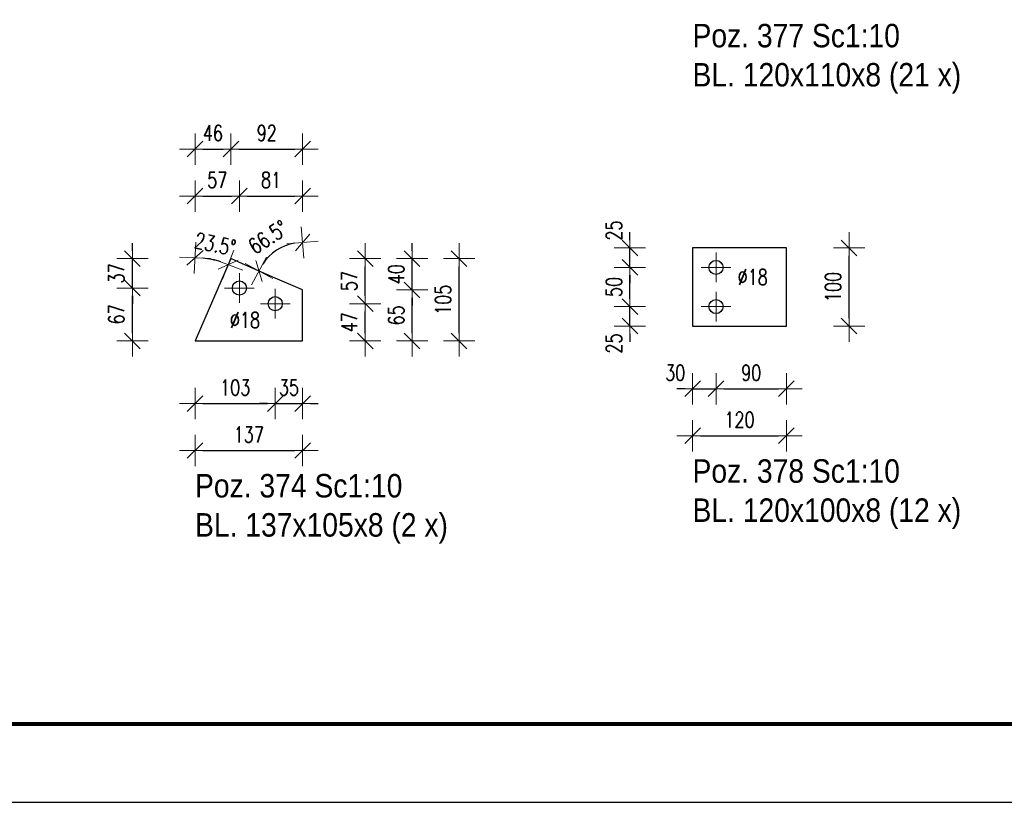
# Model space of a CAD drawing. Header units: millimetres. Extents: x -101 to 461, y 7003 to 7376.
# Tile 3 of 10: x 77 to 203, y 7003 to 7103. Entities that reach past the tile are written whole.
import ezdxf

# ---------------------------------------------------------------- set-up
doc = ezdxf.new("R2010")
doc.units = ezdxf.units.MM
doc.header["$LTSCALE"] = 10
doc.linetypes.add('MITTE', pattern=[2, 1.25, -0.25, 0.25, -0.25])
doc.layers.get('Defpoints').update_dxf_attribs({"color": 1})
doc.layers.add('_FORMATKA', color=8, linetype='Continuous', plot=False)
for name, color, linetype, lineweight in [('_RAMKA', 7, 'Continuous', 35), ('PS_DIM', 4, 'Continuous', 13), ('PS_Mid', 5, 'MITTE', 15), ('PS_Plate', 35, 'Continuous', 30), ('PS_SOLID', 7, 'Continuous', 30), ('PS_TEXT', 3, 'Continuous', 18)]:
    doc.layers.add(name, color=color, linetype=linetype, lineweight=lineweight)
doc.styles.add('gil', font='txt', dxfattribs={"width": 0.9})
doc.styles.add('simplex', font='simplex.shx', dxfattribs={"width": 0.75})
doc.dimstyles.new('1_10_PRZ_DS1-LS10', dxfattribs={"dimtxt": 2, "dimasz": 1, "dimexe": 2, "dimexo": 5, "dimgap": 1, "dimtad": 1, "dimdec": 0, "dimlfac": 10, "dimtxsty": 'simplex', "dimblk": 'dimznak', "dimcen": 2, "dimse1": 1, "dimse2": 1, "dimclrt": 3, "dimadec": 1, "dimazin": 0, "dimtfac": 1, "dimtdec": 0, "dimtix": 1, "dimtmove": 2, "dimatfit": 3, "dimldrblk": 'dim-grot', "dimfxl": 1, "dimarcsym": 0})

# ---------------------------------------------------------------- blocks, each defined once
blk = doc.blocks.new('*U273')
at = {"layer": '_FORMATKA', "lineweight": -3}
blk.add_lwpolyline([(-550, 0), (0, 0), (0, 297), (-550, 297)], close=True, dxfattribs=at)
at = {"layer": '_RAMKA', "lineweight": -3, "const_width": 0.5}
blk.add_lwpolyline([(-520, 10), (-10, 10), (-10, 287), (-520, 287)], close=True, dxfattribs=at)
blk = doc.blocks.new('dim-grot')
blk.add_hatch(color=256).paths.add_polyline_path([(0, 0), (-2, 0.5), (-2, -0.5)])
blk.add_lwpolyline([(0, 0), (-2, 0.5), (-2, -0.5), (0, 0)])
blk = doc.blocks.new('dimznak')
at = {"color": 0}
for points in [[(0, 2), (0, -2)], [(-2, 0), (2, 0)]]:
    blk.add_lwpolyline(points, dxfattribs=at)
at = {"color": 2}
blk.add_lwpolyline([(1, 1), (-1, -1)], dxfattribs=at)
blk = doc.blocks.new('*D529')
at = {"layer": 'Defpoints', "color": 0, "transparency": 16777216}
for p in [(109.7, 7066.88), (113.19, 7062.13), (113.19, 7054.13)]:
    blk.add_point(p, dxfattribs=at)
at = {"layer": 'PS_DIM', "color": 0, "lineweight": -2, "transparency": 16777216}
for p, q in [((108.7, 7054.13), (107.7, 7054.13)), ((109.7, 7054.13), (113.19, 7054.13)), ((114.19, 7054.13), (115.19, 7054.13))]:
    blk.add_line(p, q, dxfattribs=at)
blk.add_blockref('dimznak', (109.7, 7054.13), dxfattribs=at)
at = {"layer": 'PS_DIM', "color": 0, "lineweight": -2, "transparency": 16777216, "rotation": 180}
blk.add_blockref('dimznak', (113.19, 7054.13), dxfattribs=at)
at = {"layer": 'PS_DIM', "color": 3, "transparency": 16777216, "insert": (111.45, 7056.17), "char_height": 2, "attachment_point": 5, "style": 'simplex'}
blk.add_mtext('35', dxfattribs=at)
blk = doc.blocks.new('*D531')
at = {"layer": 'Defpoints', "color": 0, "transparency": 16777216}
for p in [(113.19, 7078.63), (110.91, 7074.25), (104.03, 7072.63), (113.19, 7068.63)]:
    blk.add_point(p, dxfattribs=at)
at = {"layer": 'PS_DIM', "color": 0, "lineweight": -2, "transparency": 16777216}
blk.add_arc((113.19, 7068.63), 6.07, 99.4573, 146.9952, dxfattribs=at)
for p, rotation in [((113.19, 7074.7), 4.728638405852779), ((107.63, 7071.06), 241.7238523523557)]:
    blk.add_blockref('dimznak', p, dxfattribs=dict(at, rotation=rotation))
at = {"layer": 'PS_DIM', "color": 3, "transparency": 16777216, "insert": (108.78, 7075.38), "char_height": 2, "attachment_point": 5, "rotation": 33.2262, "style": 'simplex'}
blk.add_mtext('66.5%%d', dxfattribs=at)
blk = doc.blocks.new('*D532')
at = {"layer": 'Defpoints', "color": 0, "transparency": 16777216}
for p in [(99.45, 7073.58), (102.32, 7072.35), (104.03, 7072.63), (99.45, 7062.13)]:
    blk.add_point(p, dxfattribs=at)
at = {"layer": 'PS_DIM', "color": 0, "lineweight": -2, "transparency": 16777216}
blk.add_arc((99.45, 7062.13), 10.61, 71.8538, 84.5987, dxfattribs=at)
for p, rotation in [((99.45, 7072.74), 177.2993607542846), ((103.69, 7071.86), 339.1531300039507)]:
    blk.add_blockref('dimznak', p, dxfattribs=dict(at, rotation=rotation))
at = {"layer": 'PS_DIM', "color": 3, "transparency": 16777216, "insert": (102.03, 7074.48), "char_height": 2, "attachment_point": 5, "rotation": 348.2262, "style": 'simplex'}
blk.add_mtext('23.5%%d', dxfattribs=at)
blk = doc.blocks.new('*D538')
at = {"layer": 'Defpoints', "color": 0, "transparency": 16777216}
for p in [(91.45, 7072.63), (99.45, 7072.63), (105.12, 7068.88)]:
    blk.add_point(p, dxfattribs=at)
at = {"layer": 'PS_DIM', "color": 0, "lineweight": -2, "transparency": 16777216}
for p, q in [((91.45, 7073.63), (91.45, 7074.63)), ((91.45, 7068.88), (91.45, 7072.63)), ((91.45, 7067.88), (91.45, 7066.88))]:
    blk.add_line(p, q, dxfattribs=at)
for p, rotation in [((91.45, 7072.63), 270), ((91.45, 7068.88), 90)]:
    blk.add_blockref('dimznak', p, dxfattribs=dict(at, rotation=rotation))
at = {"layer": 'PS_DIM', "color": 3, "transparency": 16777216, "insert": (89.41, 7070.75), "char_height": 2, "attachment_point": 5, "rotation": 90, "style": 'simplex'}
blk.add_mtext('37', dxfattribs=at)
blk = doc.blocks.new('*D542')
at = {"layer": 'Defpoints', "color": 0, "transparency": 16777216}
for p in [(104.03, 7072.63), (127.19, 7072.63), (113.19, 7068.63)]:
    blk.add_point(p, dxfattribs=at)
at = {"layer": 'PS_DIM', "color": 0, "lineweight": -2, "transparency": 16777216}
for p, q in [((127.19, 7073.63), (127.19, 7074.63)), ((127.19, 7068.63), (127.19, 7072.63)), ((127.19, 7067.63), (127.19, 7066.63))]:
    blk.add_line(p, q, dxfattribs=at)
for p, rotation in [((127.19, 7072.63), 270), ((127.19, 7068.63), 90)]:
    blk.add_blockref('dimznak', p, dxfattribs=dict(at, rotation=rotation))
at = {"layer": 'PS_DIM', "color": 3, "transparency": 16777216, "insert": (125.15, 7070.63), "char_height": 2, "attachment_point": 5, "rotation": 90, "style": 'simplex'}
blk.add_mtext('40', dxfattribs=at)
blk = doc.blocks.new('*X16')
at = {"layer": 'PS_Mid', "color": 5, "linetype": 'MITTE'}
for p, q in [((-1.2, 3.4), (-1.2, -0.4)), ((0.7, 1.5), (-3.1, 1.5)), ((3.38, 1.4), (3.38, -2.4)), ((5.28, -0.5), (1.48, -0.5))]:
    blk.add_line(p, q, dxfattribs=at)
at = {"layer": 'PS_SOLID', "color": 7, "linetype": 'Continuous'}
for p, q in [((-2.3, 5.25), (-6.87, -5.25)), ((-1.2, 4.77), (-2.3, 5.25)), ((3.38, 2.77), (-1.2, 4.77)), ((6.87, 1.25), (3.38, 2.77)), ((6.87, -5.25), (6.87, 1.25)), ((-6.87, -5.25), (6.87, -5.25))]:
    blk.add_line(p, q, dxfattribs=at)
at = {"layer": 'PS_SOLID', "color": 7}
for centre in [(-1.2, 1.5), (3.38, -0.5)]:
    blk.add_circle(centre, 0.9, dxfattribs=at)
blk = doc.blocks.new('*D446')
at = {"layer": 'Defpoints', "color": 0, "transparency": 16777216}
for p in [(166.01, 7066.51), (163.01, 7064.01), (166.01, 7056.01)]:
    blk.add_point(p, dxfattribs=at)
at = {"layer": 'PS_DIM', "color": 0, "lineweight": -2, "transparency": 16777216}
for p, q in [((162.01, 7056.01), (161.01, 7056.01)), ((163.01, 7056.01), (166.01, 7056.01)), ((167.01, 7056.01), (168.01, 7056.01))]:
    blk.add_line(p, q, dxfattribs=at)
blk.add_blockref('dimznak', (163.01, 7056.01), dxfattribs=at)
at = {"layer": 'PS_DIM', "color": 0, "lineweight": -2, "transparency": 16777216, "rotation": 180}
blk.add_blockref('dimznak', (166.01, 7056.01), dxfattribs=at)
at = {"layer": 'PS_DIM', "color": 3, "transparency": 16777216, "insert": (160.8, 7058.05), "char_height": 2, "attachment_point": 5, "style": 'simplex'}
blk.add_mtext('30', dxfattribs=at)
blk = doc.blocks.new('*D449')
at = {"layer": 'Defpoints', "color": 0, "transparency": 16777216}
for p in [(155.01, 7066.51), (166.01, 7066.51), (163.01, 7064.01)]:
    blk.add_point(p, dxfattribs=at)
at = {"layer": 'PS_DIM', "color": 0, "lineweight": -2, "transparency": 16777216}
for p, q in [((155.01, 7067.51), (155.01, 7068.51)), ((155.01, 7064.01), (155.01, 7066.51)), ((155.01, 7063.01), (155.01, 7062.01))]:
    blk.add_line(p, q, dxfattribs=at)
for p, rotation in [((155.01, 7066.51), 270), ((155.01, 7064.01), 90)]:
    blk.add_blockref('dimznak', p, dxfattribs=dict(at, rotation=rotation))
at = {"layer": 'PS_DIM', "color": 3, "transparency": 16777216, "insert": (152.97, 7061.79), "char_height": 2, "attachment_point": 5, "rotation": 90, "style": 'simplex'}
blk.add_mtext('25', dxfattribs=at)
blk = doc.blocks.new('*D451')
at = {"layer": 'Defpoints', "color": 0, "transparency": 16777216}
for p in [(155.01, 7074.01), (163.01, 7074.01), (166.01, 7071.51)]:
    blk.add_point(p, dxfattribs=at)
at = {"layer": 'PS_DIM', "color": 0, "lineweight": -2, "transparency": 16777216}
for p, q in [((155.01, 7075.01), (155.01, 7076.01)), ((155.01, 7071.51), (155.01, 7074.01)), ((155.01, 7070.51), (155.01, 7069.51))]:
    blk.add_line(p, q, dxfattribs=at)
for p, rotation in [((155.01, 7074.01), 270), ((155.01, 7071.51), 90)]:
    blk.add_blockref('dimznak', p, dxfattribs=dict(at, rotation=rotation))
at = {"layer": 'PS_DIM', "color": 3, "transparency": 16777216, "insert": (152.97, 7076.22), "char_height": 2, "attachment_point": 5, "rotation": 90, "style": 'simplex'}
blk.add_mtext('25', dxfattribs=at)
blk = doc.blocks.new('*X20')
at = {"layer": 'PS_Mid', "color": 5, "linetype": 'MITTE'}
for p, q in [((-3, 4.4), (-3, 0.6)), ((-1.1, 2.5), (-4.9, 2.5)), ((-3, -0.6), (-3, -4.4)), ((-1.1, -2.5), (-4.9, -2.5))]:
    blk.add_line(p, q, dxfattribs=at)
at = {"layer": 'PS_SOLID', "color": 7, "linetype": 'Continuous'}
for p, q in [((-3, 5), (-6, 5)), ((-6, 5), (-6, -5)), ((6, 5), (-3, 5)), ((6, -5), (6, 5)), ((-6, -5), (6, -5))]:
    blk.add_line(p, q, dxfattribs=at)
at = {"layer": 'PS_SOLID', "color": 7}
for centre in [(-3, 2.5), (-3, -2.5)]:
    blk.add_circle(centre, 0.9, dxfattribs=at)
blk = doc.blocks.new('*X311')
at = {"color": 3, "style": 'gil', "width": 0.9}
for s, p in [('Poz. 374 Sc1:10', (112.64, 7042.13)), ('BL. 137x105x8 (2 x)', (112.64, 7037.13))]:
    blk.add_text(s, height=3, dxfattribs=at).set_placement(p)
blk = doc.blocks.new('*X314')
at = {"color": 3, "style": 'gil', "width": 0.9}
for s, p in [('Poz. 377 Sc1:10', (184.95, 7099.62)), ('BL. 120x110x8 (21 x)', (184.95, 7094.62))]:
    blk.add_text(s, height=3, dxfattribs=at).set_placement(p)
blk = doc.blocks.new('*X315')
at = {"color": 3, "style": 'gil', "width": 0.9}
for s, p in [('Poz. 378 Sc1:10', (184.95, 7044.01)), ('BL. 120x100x8 (12 x)', (184.95, 7039.01))]:
    blk.add_text(s, height=3, dxfattribs=at).set_placement(p)

msp = doc.modelspace()

# ---------------------------------------------------------------- block references
at = {"layer": 'PS_DIM'}
msp.add_blockref('*U273', (454.63, 7003.2), dxfattribs=at)
at = {"layer": 'PS_Plate'}
for name, p in [('*X20', (169.01, 7069.01)), ('*X16', (106.32, 7067.38))]:
    msp.add_blockref(name, p, dxfattribs=at)
at = {"layer": 'PS_TEXT'}
for name, p in [('*X314', (-21.94, 0)), ('*X315', (-21.94, 0)), ('*X311', (-13.19, 0))]:
    msp.add_blockref(name, p, dxfattribs=at)

# ---------------------------------------------------------------- texts
at = {"layer": 'PS_DIM', "char_height": 2, "attachment_point": 7, "style": 'simplex'}
for insert in [(168.77, 7069.27), (103.9, 7063.78)]:
    msp.add_mtext('\\A1;%%c18', dxfattribs=dict(at, insert=insert))

# ---------------------------------------------------------------- dimensions: what is measured, and where the dimension line sits
at = {"layer": 'PS_DIM'}
for base, p1, p2, location, text in [((104.03, 7086.63), (99.45, 7062.13), (104.03, 7072.63), (101.74, 7088.67), '46'), ((113.19, 7086.63), (104.03, 7072.63), (113.19, 7068.63), (108.61, 7088.67), '92'), ((105.12, 7080.63), (99.45, 7062.13), (105.12, 7068.88), (102.29, 7082.67), '57'), ((113.19, 7080.63), (105.12, 7068.88), (113.19, 7072.63), (109.16, 7082.67), '81'), ((109.7, 7054.13), (99.45, 7062.13), (109.7, 7066.88), (104.58, 7056.17), '103'), ((175.01, 7056.01), (166.01, 7066.51), (175.01, 7064.01), (170.51, 7058.05), '90'), ((175.01, 7050.01), (163.01, 7064.01), (175.01, 7064.01), (169.01, 7052.05), '120'), ((113.19, 7048.13), (99.45, 7062.13), (113.19, 7062.13), (106.32, 7050.17), '137')]:
    msp.add_linear_dim(base=base, p1=p1, p2=p2, location=location, text=text, dimstyle='1_10_PRZ_DS1-LS10', dxfattribs=at).render()
for base, center, p1, p2, text, picture, middle in [((110.91, 7074.25), (113.19, 7068.63), (113.19, 7078.63), (104.03, 7072.63), '66.5%%d', '*D531', (108.78, 7075.38)), ((102.32, 7072.35), (99.45, 7062.13), (104.03, 7072.63), (99.45, 7073.58), '23.5%%d', '*D532', (102.03, 7074.48))]:
    dim = msp.add_angular_dim_3p(base=base, center=center, p1=p1, p2=p2, text=text, dimstyle='1_10_PRZ_DS1-LS10', dxfattribs=at)
    dim.commit()
    dim.dimension.update_dxf_attribs({"geometry": picture, "text_midpoint": middle})
for base, p1, p2, text, picture, middle in [((155.01, 7074.01), (166.01, 7071.51), (163.01, 7074.01), '25', '*D451', (152.97, 7076.22)), ((91.45, 7072.63), (105.12, 7068.88), (99.45, 7072.63), '37', '*D538', (89.41, 7070.75)), ((127.19, 7072.63), (113.19, 7068.63), (104.03, 7072.63), '40', '*D542', (125.15, 7070.63)), ((155.01, 7066.51), (163.01, 7064.01), (166.01, 7066.51), '25', '*D449', (152.97, 7061.79))]:
    dim = msp.add_linear_dim(base=base, p1=p1, p2=p2, angle=90, text=text, dimstyle='1_10_PRZ_DS1-LS10', dxfattribs=at)
    dim.commit()
    dim.dimension.update_dxf_attribs({"geometry": picture, "text_midpoint": middle, "dimtype": 160})
for base, p1, p2, location, text in [((183.01, 7074.01), (175.01, 7064.01), (175.01, 7074.01), (180.97, 7069.01), '100'), ((121.19, 7072.63), (109.7, 7066.88), (113.19, 7072.63), (119.15, 7069.76), '57'), ((133.19, 7072.63), (113.19, 7062.13), (113.19, 7072.63), (131.15, 7067.38), '105'), ((155.01, 7071.51), (166.01, 7066.51), (166.01, 7071.51), (152.97, 7069.01), '50'), ((91.45, 7068.88), (99.45, 7062.13), (105.12, 7068.88), (89.41, 7065.51), '67'), ((127.19, 7068.63), (113.19, 7062.13), (113.19, 7068.63), (125.15, 7065.38), '65'), ((121.19, 7066.88), (113.19, 7062.13), (109.7, 7066.88), (119.15, 7064.51), '47')]:
    msp.add_linear_dim(base=base, p1=p1, p2=p2, angle=90, location=location, text=text, dimstyle='1_10_PRZ_DS1-LS10', dxfattribs=at).render()
for base, p1, p2, text, picture, middle in [((113.19, 7054.13), (109.7, 7066.88), (113.19, 7062.13), '35', '*D529', (111.45, 7056.17)), ((166.01, 7056.01), (163.01, 7064.01), (166.01, 7066.51), '30', '*D446', (160.8, 7058.05))]:
    dim = msp.add_linear_dim(base=base, p1=p1, p2=p2, text=text, dimstyle='1_10_PRZ_DS1-LS10', dxfattribs=at)
    dim.commit()
    dim.dimension.update_dxf_attribs({"geometry": picture, "text_midpoint": middle, "dimtype": 160})

doc.saveas('drawing.dxf')
